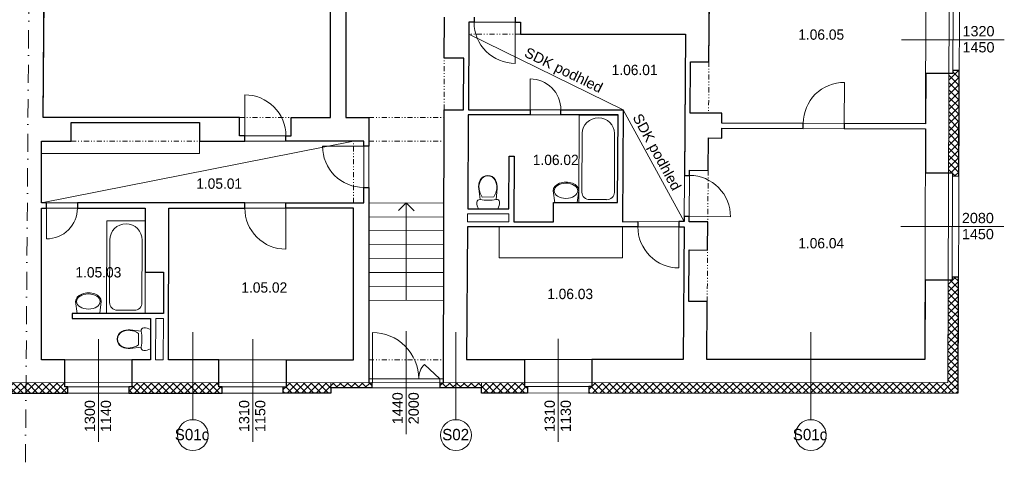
# Model space of a CAD drawing. Extents: x -2490 to 234697, y -105219 to -45378.
# Tile 7 of 15: x 54077 to 73226, y -100883 to -92282. Entities that reach past the tile are written whole.
import ezdxf

# ---------------------------------------------------------------- set-up
doc = ezdxf.new("R2010")
doc.units = 0
doc.header["$MEASUREMENT"] = 0
for name, pattern in [('Wipeout_Contour', [1000, 0, -1000]), ('Čerchovaná', [670.277762, 352.777767, -176.388884, 0, -141.111112]), ('Čerchovaná se dvěma tečkami S', [250, 100, -40, 15, -40, 15, -40])]:
    doc.linetypes.add(name, pattern=pattern)
for name, color, linetype, lineweight in [('2D BOD_Číslo_pera__1', 7, 'Continuous', 15), ('2D VÝPLNĚ_Číslo_pera__4', 91, 'Continuous', 13), ('2D ČÁRY_Číslo_pera__1', 7, 'Continuous', 15), ('2D ČÁRY_Číslo_pera__2', 1, 'Continuous', 25), ('2D ČÁRY_Číslo_pera__3', 150, 'Continuous', 13), ('blok I_pohled4_terén_Číslo_pera__4', 91, 'Continuous', 13), ('komín_Číslo_pera__1', 7, 'Continuous', 15), ('NÁBYTEK A ZAŘÍZENÍ_Číslo_pera__3', 150, 'Continuous', 13), ('POZNÁMKY.TEXT_Číslo_pera__4', 91, 'Continuous', 13), ('zdi_Číslo_pera__1', 7, 'Continuous', 15)]:
    doc.layers.add(name, color=color, linetype=linetype, lineweight=lineweight)
for name, color, linetype in [('2D ČÁRY', 7, 'Continuous'), ('NÁBYTEK A ZAŘÍZENÍ', 7, 'Continuous'), ('vodorovné konstrukce', 7, 'Continuous')]:
    doc.layers.add(name, color=color, linetype=linetype)
doc.layers.add('vodorovné konstrukce_Číslo_pera__241', color=9, linetype='Continuous', lineweight=13, true_color=0x808080)
doc.styles.add('GENERATED_STYLE_1', font='arial.ttf')
doc.styles.add('GENERATED_STYLE_3', font='txt')
pattern_1 = [(45, (0, 0), (-70.71068, 70.71068), []), (135, (0, 0), (70.71068, 70.71068), [])]

# ---------------------------------------------------------------- blocks, each defined once
blk = doc.blocks.new('WC s nádržkou 1 11_2')
at = {"linetype": 'Wipeout_Contour', "ltscale": 15629.429493}
blk.add_wipeout([(31, 650), (18, 619), (8, 587), (2, 554), (0, 520), (5, 498), (20, 479), (40, 469), (64, 469), (41, 257), (39, 215), (44, 173), (54, 132), (70, 92), (97, 54), (132, 25), (174, 6), (220, 0), (266, 6), (308, 25), (343, 54), (370, 92), (386, 132), (396, 173), (401, 215), (399, 257), (376, 469), (400, 469), (420, 479), (435, 498), (440, 520), (438, 554), (432, 587), (422, 619), (409, 650)], dxfattribs=at).dxf.layer = 'NÁBYTEK A ZAŘÍZENÍ'
at = {"layer": 'NÁBYTEK A ZAŘÍZENÍ_Číslo_pera__3', "linetype": 'Continuous'}
for p, q in [((8, 587), (2, 554)), ((18, 619), (8, 587)), ((31, 650), (18, 619)), ((409, 650), (31, 650)), ((422, 619), (409, 650)), ((432, 587), (422, 619)), ((438, 554), (432, 587)), ((2, 554), (0, 520)), ((0, 520), (5, 498)), ((5, 498), (20, 479)), ((20, 479), (40, 469)), ((40, 469), (64, 469)), ((64, 469), (41, 257)), ((107, 419), (86, 381)), ((333, 419), (107, 419)), ((354, 381), (333, 419)), ((399, 257), (376, 469)), ((376, 469), (400, 469)), ((400, 469), (420, 479)), ((420, 479), (435, 498)), ((435, 498), (440, 520)), ((440, 520), (438, 554)), ((41, 257), (39, 215)), ((39, 215), (44, 173)), ((49, 256), (47, 215)), ((47, 215), (52, 174)), ((56, 299), (49, 256)), ((68, 341), (56, 299)), ((86, 381), (68, 341)), ((372, 341), (354, 381)), ((384, 299), (372, 341)), ((391, 256), (384, 299)), ((388, 174), (393, 215)), ((393, 215), (391, 256)), ((396, 173), (401, 215)), ((401, 215), (399, 257)), ((44, 173), (54, 132)), ((52, 174), (62, 134)), ((54, 132), (70, 92)), ((62, 134), (78, 96)), ((70, 92), (97, 54)), ((78, 96), (102, 60)), ((97, 54), (132, 25)), ((102, 60), (136, 32)), ((132, 25), (174, 6)), ((136, 32), (176, 14)), ((174, 6), (220, 0)), ((176, 14), (220, 8)), ((220, 8), (264, 14)), ((220, 0), (266, 6)), ((264, 14), (304, 32)), ((266, 6), (308, 25)), ((304, 32), (338, 60)), ((308, 25), (343, 54)), ((338, 60), (362, 96)), ((343, 54), (370, 92)), ((362, 96), (378, 134)), ((370, 92), (386, 132)), ((378, 134), (388, 174)), ((386, 132), (396, 173))]:
    blk.add_line(p, q, dxfattribs=at)
blk.add_ellipse((220, -298), major_axis=(785, 0), ratio=0.9963, start_param=1.370375, end_param=1.771221, dxfattribs=at)
blk = doc.blocks.new('Vana 01 11_2')
at = {"layer": 'NÁBYTEK A ZAŘÍZENÍ_Číslo_pera__3', "linetype": 'Continuous'}
for p, q in [((0, 0), (0, 751)), ((0, 751), (1800, 751)), ((1425, 691), (210, 691)), ((1800, 751), (1800, 0)), ((60, 210), (60, 540)), ((0, 0), (1800, 0)), ((1425, 60), (210, 60))]:
    blk.add_line(p, q, dxfattribs=at)
for centre, major_axis, start_param, end_param in [((210, 540), (0, 150), 0, 1.570796), ((1425, 375), (0, 315), 3.141593, 6.283185), ((210, 210), (0, 150), 1.570796, 3.141593)]:
    blk.add_ellipse(centre, major_axis=major_axis, ratio=0.99918, start_param=start_param, end_param=end_param, dxfattribs=at)
blk = doc.blocks.new('Umyvadlo oválné 11_2')
at = {"linetype": 'Wipeout_Contour', "ltscale": 6090.690526}
blk.add_wipeout([(0, 169), (2, 146), (9, 124), (19, 104), (43, 74), (73, 49), (129, 22), (188, 6), (250, 0), (312, 6), (371, 22), (427, 49), (457, 74), (481, 104), (491, 124), (498, 146), (500, 169), (469, 400), (31, 400), (-1, 169)], dxfattribs=at).dxf.layer = 'NÁBYTEK A ZAŘÍZENÍ'
at = {"layer": 'NÁBYTEK A ZAŘÍZENÍ_Číslo_pera__3', "linetype": 'Continuous'}
for p, q in [((31, 400), (-1, 169)), ((32, 400), (31, 400)), ((469, 400), (31, 400)), ((469, 400), (468, 400)), ((500, 169), (469, 400))]:
    blk.add_line(p, q, dxfattribs=at)
blk.add_ellipse((250, 169), major_axis=(-229, 0), ratio=0.643386, dxfattribs=at)
blk.add_ellipse((249, 169), major_axis=(-250, 0), ratio=0.674026, start_param=0, end_param=3.141593, dxfattribs=at)
blk = doc.blocks.new('Vana 01 11_3')
at = {"layer": 'NÁBYTEK A ZAŘÍZENÍ_Číslo_pera__3', "linetype": 'Continuous'}
for p, q in [((0, 0), (0, 750)), ((0, 750), (1700, 750)), ((1346, 690), (198, 690)), ((1700, 750), (1700, 0)), ((57, 210), (57, 540)), ((0, 0), (1700, 0)), ((1346, 60), (198, 60))]:
    blk.add_line(p, q, dxfattribs=at)
for centre, major_axis, start_param, end_param in [((198, 540), (0, 150), 0, 1.570796), ((1346, 375), (0, 315), 3.141593, 6.283185), ((198, 210), (0, 150), 1.570796, 3.141593)]:
    blk.add_ellipse(centre, major_axis=major_axis, ratio=0.944444, start_param=start_param, end_param=end_param, dxfattribs=at)
blk = doc.blocks.new('LINE_9057', base_point=(61592, -97734))
at = {"layer": '2D ČÁRY_Číslo_pera__3', "linetype": 'Continuous'}
for p, q in [((61597, -95844), (61447, -95993)), ((61592, -97734), (61597, -95844)), ((61597, -95844), (61747, -95994))]:
    blk.add_line(p, q, dxfattribs=at)
blk = doc.blocks.new('LINE_9151', base_point=(62562, -98355))
at = {"layer": 'vodorovné konstrukce_Číslo_pera__241', "linetype": 'Continuous'}
blk.add_line((62562, -98355), (62562, -100055), dxfattribs=at)
blk.add_circle((62562, -100355), 300, dxfattribs=at)
blk = doc.blocks.new('LINE_9152', base_point=(57444, -98355))
at = {"layer": 'vodorovné konstrukce_Číslo_pera__241', "linetype": 'Continuous'}
blk.add_line((57444, -98355), (57444, -100055), dxfattribs=at)
blk.add_circle((57444, -100355), 300, dxfattribs=at)
blk = doc.blocks.new('LINE_9153', base_point=(69464, -98355))
at = {"layer": 'vodorovné konstrukce_Číslo_pera__241', "linetype": 'Continuous'}
blk.add_line((69464, -98355), (69464, -100055), dxfattribs=at)
blk.add_circle((69464, -100355), 300, dxfattribs=at)

msp = doc.modelspace()

# ---------------------------------------------------------------- hatches: boundary and pattern name
at = {"layer": '2D VÝPLNĚ_Číslo_pera__4', "linetype": 'Continuous'}
h = msp.add_hatch(dxfattribs=at)
h.set_pattern_fill('TEPELNA_IZOLACE_EPS', color=8, style=0, pattern_type=2)
h.set_pattern_definition(pattern_1)
h.paths.add_polyline_path([(72348.3, -93266.5), (72224.3, -93266.1), (72224.1, -93326.1), (72148.1, -93325.9), (72141.6, -95258.6), (72217.6, -95258.9), (72217.4, -95318.9), (72341.4, -95319.3)], flags=0)
h = msp.add_hatch(dxfattribs=at)
h.set_pattern_fill('TEPELNA_IZOLACE_EPS', color=8, style=0, pattern_type=2)
h.set_pattern_definition(pattern_1)
h.paths.add_polyline_path([(72334.9, -97285.6), (72210.9, -97285.2), (72210.7, -97345.2), (72134.7, -97344.9), (72128.1, -99335.1), (65205.8, -99336.7), (65205.9, -99412.7), (65145.9, -99412.8), (65145.9, -99536.8), (72327.4, -99535.1)], flags=0)
h = msp.add_hatch(dxfattribs=at)
h.set_pattern_fill('TEPELNA_IZOLACE_EPS', color=8, style=0, pattern_type=2)
h.set_pattern_definition(pattern_1)
h.paths.add_polyline_path([(53158.4, -99539.5), (54199.2, -99539.3), (54200.7, -99339.3), (53218.3, -99339.5), (53218.4, -99415.5), (53158.4, -99415.5)], flags=0)
h = msp.add_hatch(dxfattribs=at)
h.set_pattern_fill('TEPELNA_IZOLACE_EPS', color=8, style=0, pattern_type=2)
h.set_pattern_definition(pattern_1)
h.paths.add_polyline_path([(54199.2, -99539.3), (55015, -99539.1), (55014.9, -99415.1), (54954.9, -99415.1), (54954.9, -99339.1), (54200.7, -99339.3)], flags=0)
h = msp.add_hatch(dxfattribs=at)
h.set_pattern_fill('TEPELNA_IZOLACE_EPS', color=8, style=0, pattern_type=2)
h.set_pattern_definition(pattern_1)
h.paths.add_polyline_path([(56199.7, -99538.8), (58013.2, -99538.4), (58013.2, -99414.4), (57953.2, -99414.4), (57953.1, -99338.4), (56259.7, -99338.8), (56259.7, -99414.8), (56199.7, -99414.8)], flags=0)
h = msp.add_hatch(dxfattribs=at)
h.set_pattern_fill('TEPELNA_IZOLACE_EPS', color=8, style=0, pattern_type=2)
h.set_pattern_definition(pattern_1)
h.paths.add_polyline_path([(59203.6, -99538.1), (60127.5, -99537.9), (60127.4, -99337.9), (59263.6, -99338.1), (59263.6, -99414.1), (59203.6, -99414.1)], flags=0)
h = msp.add_hatch(dxfattribs=at)
h.set_pattern_fill('TEPELNA_IZOLACE_PERIMETR', color=8, style=0, pattern_type=2)
h.set_pattern_definition(pattern_1)
h.paths.add_polyline_path([(60127.4, -99437.9), (60927.4, -99437.7), (60927.4, -99337.7), (60127.4, -99337.9)], flags=0)
h = msp.add_hatch(dxfattribs=at)
h.set_pattern_fill('TEPELNA_IZOLACE_PERIMETR', color=8, style=0, pattern_type=2)
h.set_pattern_definition(pattern_1)
h.paths.add_polyline_path([(63056.8, -99437.2), (63056.8, -99337.2), (62256.8, -99337.4), (62256.8, -99437.4)], flags=0)
h = msp.add_hatch(dxfattribs=at)
h.set_pattern_fill('TEPELNA_IZOLACE_EPS', color=8, style=0, pattern_type=2)
h.set_pattern_definition(pattern_1)
h.paths.add_polyline_path([(63056.8, -99537.2), (63955.2, -99537), (63955.1, -99413), (63895.1, -99413), (63895.1, -99337), (63056.8, -99337.2)], flags=0)

# ---------------------------------------------------------------- linework, layer by layer
at = {"layer": '2D BOD_Číslo_pera__1', "color": 8, "linetype": 'Continuous', "flags": 128}
msp.add_lwpolyline([(62246.8, -99261.4), (61948, -98981.4, 0.1902168), (61837.4, -99261.4, 0.4142136), (60937.4, -98361.4), (60937.4, -99261.4)], format="xyb", dxfattribs=at)
at = {"layer": '2D ČÁRY_Číslo_pera__1', "color": 8, "linetype": 'Čerchovaná'}
msp.add_line((54189.4, -100883.1), (54283.9, -87947.2), dxfattribs=at)
at = {"layer": '2D ČÁRY_Číslo_pera__1', "color": 8, "linetype": 'Continuous'}
for p, q in [((54565.1, -89925.9), (54534, -94181.6)), ((60122.8, -89925.9), (60122.8, -94181.6)), ((60422.8, -89955.9), (60422.8, -94181.6)), ((67496.5, -91148.1), (67482.3, -93100.3)), ((62335.6, -93031.5), (62338, -92231.6)), ((62802.7, -94031.5), (62814.2, -92331.6)), ((67026.2, -92561.6), (63814.2, -92561.6)), ((67026.2, -92561.6), (66999.6, -96206.3)), ((62335.6, -93031.5), (62712.7, -93031.5)), ((62705.4, -94031.5), (62712.7, -93031.5)), ((72224.1, -93326.1), (71698.1, -93324.4)), ((72224.3, -93266.1), (72348.3, -93266.5)), ((54534, -94181.6), (58355.3, -94181.6)), ((59355.3, -94181.6), (60122.8, -94181.6)), ((60422.8, -94181.6), (60867.3, -94181.6)), ((60867.4, -99337.8), (60867.3, -94181.6)), ((62316.8, -99337.4), (62332.6, -94031.5)), ((62332.6, -94031.5), (62705.4, -94031.5)), ((62789.7, -95957.3), (62802, -94131.5)), ((65714.7, -94131.5), (62802, -94131.5)), ((65815.4, -94031.5), (62802.7, -94031.5)), ((65714.7, -94131.5), (65702.2, -95836.6)), ((65815.4, -94031.5), (65799.5, -96206.6)), ((55075.3, -94281.6), (57574.4, -94281.6)), ((67471.5, -94580.3), (67466.9, -95209.7)), ((54500, -95841.9), (54500, -94641.9)), ((54500, -94641.9), (55075.3, -94641.9)), ((57574.5, -94641.7), (60767.3, -94641.5)), ((60767.3, -94641.5), (60767.4, -95841.5)), ((63589.7, -95957.1), (63596.6, -94931.5)), ((63696.6, -94931.5), (63596.6, -94931.5)), ((63688, -96207.1), (63696.6, -94931.5)), ((65714.7, -94931.5), (65708.9, -94931.5)), ((72217.6, -95258.9), (71691.6, -95257.1)), ((72217.4, -95318.9), (72341.4, -95319.3)), ((54500, -95841.9), (60767.4, -95841.5)), ((62327.2, -95846), (60867.3, -95841.5)), ((54500, -95941.9), (56519.3, -95941.8)), ((54500, -98890.3), (54500, -95941.9)), ((56979.3, -95941.7), (60567.3, -95941.6)), ((60567.4, -98888.9), (60567.3, -95941.6)), ((62326.4, -96116), (60866.5, -96111.5)), ((62788, -96207.3), (62789, -96057.3)), ((63588, -96207.1), (63589, -96057.1)), ((62769.9, -98888.4), (62787.3, -96307.3)), ((66998.8, -96306.3), (66980, -98887.4)), ((62325.6, -96386), (60865.7, -96381.5)), ((62324.8, -96656), (60864.9, -96651.5)), ((62324, -96926), (60864.1, -96921.5)), ((62323.2, -97196), (60863.2, -97191.5)), ((62322.4, -97466), (60862.4, -97461.5)), ((72210.7, -97345.2), (71684.7, -97343.4)), ((72210.9, -97285.2), (72334.9, -97285.6)), ((62321.6, -97736), (60861.6, -97731.5)), ((67448.2, -97759.6), (67440, -98887.3)), ((54954.9, -99415.1), (54954.8, -98890.2)), ((55300, -98890.3), (55300, -98890.2)), ((56259.7, -99414.8), (56259.6, -98889.9)), ((57953.2, -99414.4), (57953, -98889.5)), ((59263.6, -99414.1), (59263.5, -98889.2)), ((63895.1, -99413), (63895, -98888.2)), ((65205.9, -99412.7), (65205.7, -98887.9)), ((60127.4, -99337.9), (60127.5, -99537.9)), ((60927.4, -99337.7), (60927.4, -99437.7)), ((60937.4, -99337.7), (60937.4, -99261.7)), ((62246.8, -99337.4), (62246.8, -99261.4)), ((62256.8, -99337.4), (62256.8, -99437.4)), ((63056.8, -99337.2), (63056.8, -99537.2)), ((55014.9, -99415.1), (55015, -99539.1)), ((56199.7, -99414.8), (56199.7, -99538.8)), ((58013.2, -99414.4), (58013.2, -99538.4)), ((59203.6, -99414.1), (59203.6, -99538.1)), ((60127.4, -99437.9), (63056.8, -99437.2)), ((63955.1, -99413), (63955.2, -99537)), ((65145.9, -99412.8), (65145.9, -99536.8))]:
    msp.add_line(p, q, dxfattribs=at)
at = {"layer": '2D ČÁRY_Číslo_pera__1', "color": 8, "linetype": 'Čerchovaná se dvěma tečkami S'}
for p, q in [((63814.2, -92561.6), (62812.6, -92562.5)), ((62332.6, -94031.5), (62335.6, -93031.5)), ((58355.3, -94181.6), (59355.3, -94181.6)), ((60867.3, -94181.6), (62314.2, -94181.6)), ((55075.3, -94641.9), (57574.5, -94641.7)), ((60567.3, -95841.6), (60567.3, -94641.6)), ((60867.3, -94641.6), (62310.9, -94641.6)), ((67466.9, -95209.7), (67459.6, -96209.7)), ((67448.2, -97759.6), (67455.5, -96759.7)), ((60867.4, -98888.9), (62316.8, -98888.9))]:
    msp.add_line(p, q, dxfattribs=at)
at = {"layer": '2D ČÁRY_Číslo_pera__1', "color": 8, "linetype": 'Continuous', "flags": 128}
for points in [[(63814.2, -92561.6), (63814.2, -92331.6), (62814.2, -92331.6)], [(67482.3, -93100.3), (67122.3, -93097.7), (67115, -94097.7), (67475, -94100.3)], [(58355.3, -94181.6), (58355.3, -94541.6), (59355.3, -94541.6), (59355.3, -94181.6)], [(67466.9, -95209.7), (67106.9, -95207.1), (67099.6, -96207.1), (67459.6, -96209.7)], [(67455.5, -96759.7), (67095.6, -96757), (67088.3, -97757), (67448.2, -97759.6)]]:
    msp.add_lwpolyline(points, dxfattribs=at)
at = {"layer": '2D ČÁRY_Číslo_pera__2', "color": 8, "linetype": 'Continuous', "flags": 128}
for points in [[(58428.5, -89275.9), (60622.8, -89275.9), (60622.8, -89605.7), (60662.8, -89605.7), (60662.8, -89729.7), (60602.8, -89729.7), (60602.8, -89955.9), (60422.8, -89955.9), (60422.8, -94181.6), (60867.3, -94181.6), (60867.3, -94741.6), (60767.3, -94741.6), (60767.3, -94641.5), (59255.3, -94641.6), (59255.3, -94541.6), (59355.3, -94541.6), (59355.3, -94181.6), (60122.8, -94181.6), (60122.8, -89925.9), (58488.5, -89925.9), (58488.5, -89399.9), (58428.5, -89399.9)], [(71698.1, -93324.4), (71694.8, -94304.2), (70114.8, -94299), (70114.5, -94399), (71694.5, -94404.2), (71691.6, -95257.1), (72217.6, -95258.9), (72217.4, -95318.9), (72341.4, -95319.3), (72348.3, -93266.5), (72224.3, -93266.1), (72224.1, -93326.1)], [(59255.3, -95841.6), (60767.4, -95841.5), (60767.3, -95541.6), (60867.3, -95541.6), (60867.4, -99337.8), (60937.4, -99337.7), (60927.4, -99337.7), (60927.4, -99437.7), (60127.4, -99437.9), (60127.5, -99537.9), (59203.6, -99538.1), (59203.6, -99414.1), (59263.6, -99414.1), (59263.5, -98889.2), (60567.4, -98888.9), (60567.3, -95941.6), (59255.3, -95941.6)], [(71684.7, -97343.4), (71679.6, -98886.3), (67440, -98887.3), (67448.2, -97759.6), (67088.3, -97757), (67095.6, -96757), (67455.5, -96759.7), (67459.6, -96209.7), (67099.6, -96207.1), (67100.3, -96107.1), (67000.3, -96106.3), (66999.6, -96206.3), (66898.8, -96206.4), (66898.8, -96306.4), (66998.8, -96306.3), (66980, -98887.4), (65205.7, -98887.9), (65205.9, -99412.7), (65145.9, -99412.8), (65145.9, -99536.8), (72327.4, -99535.1), (72334.9, -97285.6), (72210.9, -97285.2), (72210.7, -97345.2)]]:
    msp.add_lwpolyline(points, close=True, dxfattribs=at)
msp.add_lwpolyline([(63714.2, -92231.6), (63714.2, -92331.6), (63814.2, -92331.6), (63814.2, -92561.6), (67026.2, -92561.6), (67006.2, -95306.3), (67106.1, -95307.1), (67106.9, -95207.1), (67466.9, -95209.7), (67471.5, -94580.3), (67733.9, -94581.1), (67734.5, -94391.1), (69314.5, -94396.3), (69314.8, -94296.3), (67734.8, -94291.1), (67735.5, -94101.1), (67115, -94097.7), (67122.3, -93097.7), (67482.3, -93100.3), (67496.5, -91148.1)], dxfattribs=at)
at = {"layer": '2D ČÁRY_Číslo_pera__3', "color": 8, "linetype": 'Continuous'}
for p, q in [((62812.6, -92562.5), (65815.4, -94031.5)), ((65815.4, -94031.5), (66999.6, -96206.3)), ((54500, -95841.9), (60567.3, -94641.6))]:
    msp.add_line(p, q, dxfattribs=at)
at = {"layer": '2D ČÁRY_Číslo_pera__3', "color": 8, "linetype": 'Continuous', "flags": 128}
for points in [[(63714.2, -92231.6), (63714.2, -92331.6), (63714.2, -93131.6, -0.4142136), (62914.2, -92331.6), (62914.2, -92231.6)], [(64602, -94131.6), (64602, -94031.6, 0.4142136), (64002.1, -93431.6), (64002, -94031.6), (64002, -94131.6)], [(70114.5, -94399), (70114.8, -94299), (70117.5, -93499, 0.4142136), (69314.8, -94296.3), (69314.5, -94396.3)], [(58455.3, -94641.6), (58455.3, -94541.6), (58455.3, -93741.6, -0.4142136), (59255.3, -94541.6), (59255.3, -94641.6)], [(60867.3, -94741.6), (60767.3, -94741.6), (59967.3, -94741.6, 0.4142136), (60767.3, -95541.6), (60867.3, -95541.6)], [(67000.3, -96106.3), (67100.3, -96107.1), (67900.3, -96112.9, 0.4142136), (67106.1, -95307.1), (67006.2, -95306.3)], [(55200, -95841.8), (55200, -95941.8, -0.4142136), (54600, -96541.9), (54600, -95941.9), (54600, -95841.9)], [(59255.3, -95841.6), (59255.3, -95941.6), (59255.3, -96741.6, -0.4142136), (58455.3, -95941.6), (58455.3, -95841.6)], [(66898.8, -96206.4), (66898.8, -96306.4), (66899, -97106.4, -0.4142136), (66098.8, -96306.5), (66098.8, -96206.5)]]:
    msp.add_lwpolyline(points, format="xyb", dxfattribs=at)
for points in [[(54500, -94881.6), (57574.4, -94881.6), (57574.4, -94281.6), (55075.3, -94281.6), (55075.3, -94641.9), (54500, -94641.9)], [(63399.7, -96907.3), (65799.7, -96906.7), (65799.5, -96306.7), (63399.5, -96307.3)]]:
    msp.add_lwpolyline(points, close=True, dxfattribs=at)
at = {"layer": 'blok I_pohled4_terén_Číslo_pera__4', "color": 8, "linetype": 'Continuous'}
for p, q in [((71226.2, -92671.3), (73226.2, -92671.3)), ((71214.2, -96302), (73214.2, -96302)), ((61592.1, -98334.6), (61592.1, -100334.6)), ((55607.3, -98488), (55607.3, -100488)), ((58608.4, -98487.3), (58608.4, -100487.3)), ((64550.5, -98485.9), (64550.5, -100485.9))]:
    msp.add_line(p, q, dxfattribs=at)
at = {"layer": 'komín_Číslo_pera__1', "color": 8, "linetype": 'Continuous'}
for p, q in [((67735.5, -94101.1), (67475, -94100.3)), ((67734.8, -94291.1), (67735.5, -94101.1)), ((55075.3, -94281.6), (55075.3, -94641.9)), ((57574.4, -94281.6), (57574.5, -94641.7)), ((67733.9, -94581.1), (67734.5, -94391.1)), ((67733.9, -94581.1), (67471.5, -94580.3)), ((56515.1, -97188.8), (56519.3, -95941.8)), ((56969.5, -98889.8), (56979.3, -95941.7)), ((62789, -96057.3), (63589, -96057.1)), ((62787.3, -96307.3), (66998.8, -96306.3)), ((62788, -96207.3), (63588, -96207.1)), ((63688, -96207.1), (64458.4, -96206.9)), ((65799.5, -96206.6), (66999.6, -96206.3)), ((56515.1, -97188.8), (56875.1, -97188.7)), ((56872.5, -97989.8), (56875.1, -97188.7)), ((56719.5, -98889.8), (56722.1, -98089.8)), ((56869.5, -98889.8), (56872.1, -98089.8))]:
    msp.add_line(p, q, dxfattribs=at)
at = {"layer": 'zdi_Číslo_pera__1', "color": 8, "linetype": 'Continuous'}
for p, q in [((72327.4, -99535.1), (72384, -82524.8)), ((72128.1, -99335.1), (72183.3, -82724.2)), ((71694.8, -94304.2), (71705.3, -91162.1)), ((72224.1, -93326.1), (72228.4, -92016.4)), ((67734.5, -94391.1), (71694.5, -94404.2)), ((67734.8, -94291.1), (71694.8, -94304.2)), ((71679.6, -98886.3), (71694.5, -94404.2)), ((72210.7, -97345.2), (72217.6, -95258.9)), ((54499.8, -97990.3), (54500, -97990.3)), ((54499.8, -98090.3), (54500, -98090.3)), ((55300, -98090.2), (56622.1, -98089.9)), ((56722.1, -98089.8), (56872.1, -98089.8)), ((54500, -98890.3), (56619.5, -98889.9)), ((56719.5, -98889.8), (56869.5, -98889.8)), ((56969.5, -98889.8), (60567.4, -98888.9)), ((62769.9, -98888.4), (66980, -98887.4)), ((67440, -98887.3), (71679.6, -98886.3)), ((21892.3, -99346.8), (72128.1, -99335.1)), ((60867.4, -99261.8), (62316.8, -99261.4)), ((47535, -99540.8), (60127.5, -99537.9)), ((54954.9, -99415.1), (56259.7, -99414.8)), ((57953.2, -99414.4), (59263.6, -99414.1)), ((63056.8, -99537.2), (72327.4, -99535.1)), ((63895.1, -99413), (65205.9, -99412.7))]:
    msp.add_line(p, q, dxfattribs=at)
at = {"layer": 'zdi_Číslo_pera__1', "color": 8, "linetype": 'Čerchovaná se dvěma tečkami S'}
msp.add_line((67482.3, -93095.4), (67475, -94100.3), dxfattribs=at)

# ---------------------------------------------------------------- block references
at = {"layer": '2D ČÁRY', "color": 8, "linetype": 'Continuous'}
msp.add_blockref('LINE_9057', (61591.5, -97733.8), dxfattribs=at)
at = {"layer": 'NÁBYTEK A ZAŘÍZENÍ', "color": 8, "linetype": 'Continuous'}
for name, p, rotation in [('Vana 01 11_3', (65702.2, -95836.6), 89.80954920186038), ('Vana 01 11_2', (56515.1, -97989.8), 89.80954920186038), ('Umyvadlo oválné 11_2', (55662.6, -97587.7), 180.272471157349)]:
    msp.add_blockref(name, p, dxfattribs=dict(at, rotation=rotation))
for p, xscale, rotation in [((62959.5, -95310.8), -0.9999999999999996, 180.9033313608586), ((55970.8, -98709.9), -1, 270)]:
    msp.add_blockref('WC s nádržkou 1 11_2', p, dxfattribs=dict(at, xscale=xscale, rotation=rotation))
at = {"layer": 'vodorovné konstrukce', "color": 8, "linetype": 'Continuous'}
for name, p in [('LINE_9152', (57444.2, -98354.8)), ('LINE_9151', (62562.2, -98354.8)), ('LINE_9153', (69463.7, -98354.8))]:
    msp.add_blockref(name, p, dxfattribs=at)

# ---------------------------------------------------------------- texts
at = {"layer": 'POZNÁMKY.TEXT_Číslo_pera__4', "color": 8, "linetype": 'Continuous', "style": 'GENERATED_STYLE_3'}
for s, insert, char_height, attachment_point in [('{1.06.05}', (69219, -92470.8), 200, 1), ('{1.06.01}', (65590.1, -93157.9), 200, 1), ('{1.06.02}', (64056.3, -94906), 200, 1), ('{1.05.01}', (57510.3, -95367.5), 200, 1), ('{1.06.04}', (69219, -96525.4), 200, 1), ('{1.05.03}', (55161.8, -97090.8), 200, 1), ('{1.05.02}', (58387.9, -97386), 200, 1), ('{1.06.03}', (64336.4, -97511.7), 200, 1), ('{S01c}', (57093.3, -100346), 220, 4), ('{S02}', (62294.7, -100346), 220, 4), ('{S01c}', (69112.7, -100346), 220, 4)]:
    msp.add_mtext(s, dxfattribs=dict(at, insert=insert, char_height=char_height, attachment_point=attachment_point))
at = {"layer": 'POZNÁMKY.TEXT_Číslo_pera__4', "color": 8, "linetype": 'Continuous', "char_height": 200, "attachment_point": 8, "line_spacing_factor": 0.938049, "style": 'GENERATED_STYLE_1'}
for s, insert in [('{1320\\P1450}', (72724.2, -92920.2)), ('{2080\\P1450}', (72712.1, -96551))]:
    msp.add_mtext(s, dxfattribs=dict(at, insert=insert))
at = {"layer": 'POZNÁMKY.TEXT_Číslo_pera__4', "color": 8, "linetype": 'Continuous', "char_height": 200, "attachment_point": 1, "style": 'GENERATED_STYLE_1'}
for insert, rotation in [((63961.8, -92808.3), 333.93149), ((66166.6, -94082), 298.56773)]:
    msp.add_mtext('{SDK podhled}', dxfattribs=dict(at, insert=insert, rotation=rotation))
at = {"layer": 'POZNÁMKY.TEXT_Číslo_pera__4', "color": 8, "linetype": 'Continuous', "char_height": 200, "attachment_point": 8, "rotation": 90, "style": 'GENERATED_STYLE_1'}
for s, insert, line_spacing_factor in [('{1440\\P2000}', (61841.3, -99832.6), 0.938049), ('{1300\\P1140}', (55856.5, -99986), 0.938049), ('{1310\\P1150}', (58857.6, -99985.3), 0.938049), ('{1310\\P1130}', (64799.8, -99983.9), 0.938433)]:
    msp.add_mtext(s, dxfattribs=dict(at, insert=insert, line_spacing_factor=line_spacing_factor))

# ---------------------------------------------------------------- next in the draw order: linework, layer by layer
at = {"layer": '2D ČÁRY_Číslo_pera__1', "color": 8, "linetype": 'Continuous'}
msp.add_line((55100, -98090.2), (55100, -97990.2), dxfattribs=at)
at = {"layer": '2D ČÁRY_Číslo_pera__2', "color": 8, "linetype": 'Continuous', "flags": 128}
msp.add_lwpolyline([(53158.4, -99539.5), (55015, -99539.1), (55014.9, -99415.1), (54954.9, -99415.1), (54954.8, -98890.2), (54500, -98890.3), (54500, -95941.9), (54600, -95941.9), (54600, -95841.9), (54500, -95841.9), (54500, -94641.9), (55075.3, -94641.9), (55075.3, -94281.6), (57574.4, -94281.6), (57574.5, -94641.7), (58455.3, -94641.6), (58455.3, -94541.6), (58355.3, -94541.6), (58355.3, -94181.6), (54534, -94181.6), (54565.1, -89925.9)], dxfattribs=at)
msp.add_lwpolyline([(55200, -95841.8), (55200, -95941.8), (56519.3, -95941.8), (56515.1, -97188.8), (56875.1, -97188.7), (56872.5, -97989.8), (55100, -97990.2), (55100, -98090.2), (56622.1, -98089.9), (56619.5, -98889.8), (56259.6, -98889.9), (56259.7, -99414.8), (56199.7, -99414.8), (56199.7, -99538.8), (58013.2, -99538.4), (58013.2, -99414.4), (57953.2, -99414.4), (57953, -98889.5), (56969.5, -98889.8), (56979.3, -95941.7), (58455.3, -95941.6), (58455.3, -95841.6)], close=True, dxfattribs=at)
at = {"layer": 'komín_Číslo_pera__1', "color": 8, "linetype": 'Continuous'}
for p, q in [((62789.7, -95957.3), (63589.7, -95957.1)), ((56619.5, -98889.9), (56622.1, -98089.9))]:
    msp.add_line(p, q, dxfattribs=at)
at = {"layer": 'zdi_Číslo_pera__1', "color": 8, "linetype": 'Continuous'}
msp.add_line((55300, -97990.2), (56872.5, -97989.8), dxfattribs=at)

# ---------------------------------------------------------------- next in the draw order: block references
at = {"layer": 'NÁBYTEK A ZAŘÍZENÍ', "color": 8, "linetype": 'Continuous', "rotation": 180.272471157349}
msp.add_blockref('Umyvadlo oválné 11_2', (64949.7, -95435.7), dxfattribs=at)

# ---------------------------------------------------------------- next in the draw order: linework, layer by layer
at = {"layer": '2D ČÁRY_Číslo_pera__2', "color": 8, "linetype": 'Continuous', "flags": 128}
msp.add_lwpolyline([(62914.2, -92231.6), (62914.2, -92331.6), (62814.2, -92331.6), (62802.7, -94031.5), (64002, -94031.6), (64002, -94131.6), (62802, -94131.5), (62789.7, -95957.3), (63589.7, -95957.1), (63596.6, -94931.5), (63696.6, -94931.5), (63688, -96207.1), (64458.4, -96206.9), (64459.7, -95836.9), (65702.2, -95836.6), (65714.7, -94131.5), (64602, -94131.6), (64602, -94031.6), (65815.4, -94031.5), (65799.5, -96206.6), (66098.8, -96206.5), (66098.8, -96306.5), (62787.3, -96307.3), (62769.9, -98888.4), (63895, -98888.2), (63895.1, -99413), (63955.1, -99413), (63955.2, -99537), (63056.8, -99537.2), (63056.8, -99437.2), (62256.8, -99437.4), (62256.8, -99337.4), (62316.8, -99337.4), (62332.6, -94031.5), (62705.4, -94031.5), (62712.7, -93031.5), (62335.6, -93031.5), (62338, -92231.6)], dxfattribs=at)
at = {"layer": 'komín_Číslo_pera__1', "color": 8, "linetype": 'Continuous'}
for p, q in [((64458.4, -96206.9), (64459.7, -95836.9)), ((64459.7, -95836.9), (65702.2, -95836.6))]:
    msp.add_line(p, q, dxfattribs=at)

doc.saveas('drawing.dxf')
